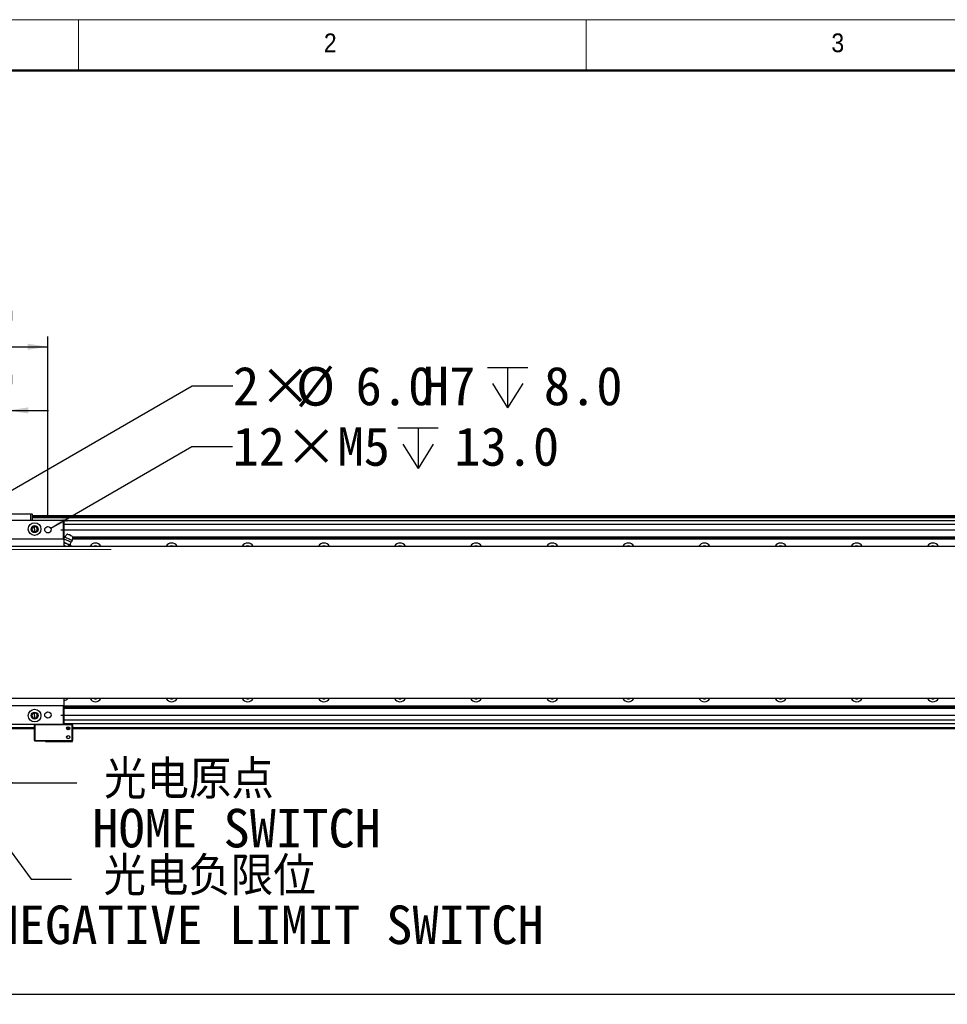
# Model space of a CAD drawing. Header units: millimetres. Extents: x 40 to 3320, y 40 to 2336.
# Tile 4 of 13: x 434 to 1165, y 1560 to 2336. Entities that reach past the tile are written whole.
import ezdxf

# ---------------------------------------------------------------- set-up
doc = ezdxf.new("R2010")
doc.units = ezdxf.units.MM
doc.header["$LTSCALE"] = 8
doc.linetypes.add('CENTERX2', pattern=[20.32, 12.7, -2.54, 2.54, -2.54])
doc.layers.add('DIMNS', color=7, linetype='Continuous')
doc.styles.add('SLDTEXTSTYLE0', font='Gothic.ttf', dxfattribs={"width": 0.913})
doc.styles.add('SLDTEXTSTYLE7', font='txt')
doc.styles.add('SLDTEXTSTYLE8', font='txt', dxfattribs={"bigfont": 'bigfont'})
doc.styles.add('SLDTEXTSTYLE9', font='txt')
doc.dimstyles.new('SLDDIMSTYLE0', dxfattribs={"dimtxt": 30.4, "dimasz": 16, "dimexe": 0, "dimexo": 0.0625, "dimgap": 7.6, "dimtad": 2, "dimdec": 1, "dimrnd": 1e-09, "dimzin": 4, "dimdsep": 46, "dimtxsty": 'SLDTEXTSTYLE7', "dimsah": 1, "dimcen": 0.09, "dimadec": 0, "dimazin": 1, "dimtfac": 1, "dimtdec": 1, "dimtmove": 0, "dimatfit": 0, "dimfxl": 0, "dimfrac": 2, "dimtolj": 1, "dimtzin": 12, "dimarcsym": 0})
doc.dimstyles.new('SLDDIMSTYLE1', dxfattribs={"dimtxt": 30.4, "dimasz": 16, "dimexe": 0, "dimexo": 0.0625, "dimgap": 7.6, "dimtad": 0, "dimtih": 1, "dimtoh": 1, "dimdec": 1, "dimrnd": 1e-09, "dimzin": 4, "dimdsep": 46, "dimtxsty": 'SLDTEXTSTYLE7', "dimsah": 1, "dimcen": 0, "dimadec": 0, "dimazin": 1, "dimtfac": 1, "dimtdec": 1, "dimtofl": 0, "dimtmove": 0, "dimatfit": 3, "dimfxl": 0, "dimfrac": 2, "dimtolj": 1, "dimtzin": 12, "dimarcsym": 0})
doc.dimstyles.new('SLDDIMSTYLE2', dxfattribs={"dimtxt": 30.4, "dimasz": 16, "dimexe": 0, "dimexo": 0.0625, "dimgap": 7.6, "dimtad": 0, "dimtih": 1, "dimtoh": 1, "dimdec": 1, "dimrnd": 1e-09, "dimzin": 12, "dimdsep": 46, "dimtxsty": 'SLDTEXTSTYLE7', "dimsah": 1, "dimcen": 0, "dimadec": 0, "dimazin": 3, "dimtfac": 1, "dimtdec": 1, "dimtofl": 0, "dimtmove": 0, "dimatfit": 3, "dimfxl": 0, "dimfrac": 2, "dimtolj": 1, "dimtzin": 12, "dimarcsym": 0})
doc.dimstyles.new('SLDDIMSTYLE3', dxfattribs={"dimtxt": 30.4, "dimasz": 16, "dimexe": 0, "dimexo": 0.0625, "dimgap": 7.6, "dimtad": 2, "dimdec": 1, "dimrnd": 1e-09, "dimzin": 4, "dimdsep": 46, "dimtxsty": 'SLDTEXTSTYLE7', "dimsah": 1, "dimcen": 0.09, "dimadec": 0, "dimazin": 1, "dimtfac": 1, "dimtdec": 1, "dimtofl": 0, "dimtmove": 0, "dimatfit": 3, "dimfxl": 0, "dimfrac": 2, "dimtolj": 1, "dimtzin": 12, "dimarcsym": 0})
doc.dimstyles.new('SLDDIMSTYLE4', dxfattribs={"dimtxt": 0.18, "dimasz": 16, "dimexe": 0, "dimexo": 0.0625, "dimgap": 0, "dimtad": 0, "dimtih": 1, "dimtoh": 1, "dimdec": 0, "dimrnd": 1e-09, "dimzin": 0, "dimdsep": 46, "dimtxsty": 'Standard', "dimsah": 1, "dimcen": 0.09, "dimadec": 0, "dimazin": 0, "dimtfac": 16, "dimtdec": 0, "dimtofl": 0, "dimtmove": 0, "dimatfit": 3, "dimfxl": 0, "dimfrac": 2, "dimtolj": 1, "dimtzin": 0, "dimarcsym": 0})

# ---------------------------------------------------------------- blocks, each defined once
blk = doc.blocks.new('_D_1')
at = {"layer": 'DIMNS'}
for p, q in [((322.32, 1944.17), (322.32, 2036.01)), ((424.32, 1944.17), (424.32, 2036.01)), ((322.32, 2028.01), (290.32, 2028.01)), ((322.32, 2028.01), (424.32, 2028.01)), ((424.32, 2028.01), (456.32, 2028.01))]:
    blk.add_line(p, q, dxfattribs=at)
for points in [[(322.32, 2028.01), (306.32, 2030.41), (306.32, 2025.61)], [(424.32, 2028.01), (440.32, 2025.61), (440.32, 2030.41)]]:
    blk.add_solid(points, dxfattribs=at)
at = {"layer": 'DIMNS', "insert": (326.63, 2067.9), "char_height": 30.4, "attachment_point": 1, "style": 'SLDTEXTSTYLE7'}
blk.add_mtext('102.0', dxfattribs=at)
blk = doc.blocks.new('_D_2')
at = {"layer": 'DIMNS'}
for p, q in [((290.82, 1944.17), (290.82, 2086.24)), ((455.82, 1944.17), (455.82, 2086.24)), ((290.82, 2078.24), (455.82, 2078.24))]:
    blk.add_line(p, q, dxfattribs=at)
for points in [[(290.82, 2078.24), (306.82, 2075.84), (306.82, 2080.64)], [(455.82, 2078.24), (439.82, 2080.64), (439.82, 2075.84)]]:
    blk.add_solid(points, dxfattribs=at)
at = {"layer": 'DIMNS', "insert": (326.63, 2118.13), "char_height": 30.4, "attachment_point": 1, "style": 'SLDTEXTSTYLE7'}
blk.add_mtext('165.0', dxfattribs=at)
blk = doc.blocks.new('_D_3')
at = {"layer": 'DIMNS'}
for p, q in [((2523.32, 1934.01), (2523.32, 1966.01)), ((465.98, 1934.01), (2531.32, 1934.01)), ((2523.32, 1788.01), (2523.32, 1934.01)), ((465.98, 1788.01), (2531.32, 1788.01)), ((2523.32, 1788.01), (2523.32, 1756.01))]:
    blk.add_line(p, q, dxfattribs=at)
for points in [[(2523.32, 1934.01), (2525.72, 1950.01), (2520.92, 1950.01)], [(2523.32, 1788.01), (2520.92, 1772.01), (2525.72, 1772.01)]]:
    blk.add_solid(points, dxfattribs=at)
at = {"layer": 'DIMNS', "insert": (2483.44, 1836.79), "char_height": 30.4, "attachment_point": 1, "rotation": 90, "style": 'SLDTEXTSTYLE7'}
blk.add_mtext('146.0', dxfattribs=at)
blk = doc.blocks.new('SW_SYMBOL_HOLE_DEPTH')
at = {"layer": 'DIMNS', "color": 0}
for p, q in [((0, 7000), (6400, 7000)), ((3200, 7000), (3200, 600)), ((800, 4440), (3200, 600)), ((5600, 4440), (3200, 600))]:
    blk.add_line(p, q, dxfattribs=at)
blk = doc.blocks.new('_D_4')
at = {"layer": 'DIMNS'}
for p, q in [((375.92, 1935.51), (569.63, 2047.35)), ((569.63, 2047.35), (601.63, 2047.35))]:
    blk.add_line(p, q, dxfattribs=at)
blk.add_solid([(375.92, 1935.51), (390.98, 1941.43), (388.58, 1945.59)], dxfattribs=at)
at = {"layer": 'DIMNS', "xscale": 0.004985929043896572, "yscale": 0.004985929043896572, "zscale": 0.004985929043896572}
blk.add_blockref('SW_SYMBOL_HOLE_DEPTH', (802.21, 2027.1), dxfattribs=at)
at = {"layer": 'DIMNS', "char_height": 30.4, "attachment_point": 1, "style": 'SLDTEXTSTYLE7'}
for s, insert in [('2×', (601.63, 2062.54)), ('%%c', (651.37, 2062.24)), ('6.0', (698.34, 2062.54)), ('H7', (751.29, 2062.54)), ('8.0', (846.71, 2062.54))]:
    blk.add_mtext(s, dxfattribs=dict(at, insert=insert))
blk = doc.blocks.new('_D_10')
at = {"layer": 'DIMNS'}
for p, q in [((373.32, 1719.85), (373.32, 1560)), ((2293.32, 1719.85), (2293.32, 1560)), ((373.32, 1568), (2293.32, 1568))]:
    blk.add_line(p, q, dxfattribs=at)
for points in [[(373.32, 1568), (389.32, 1565.6), (389.32, 1570.4)], [(2293.32, 1568), (2277.32, 1570.4), (2277.32, 1565.6)]]:
    blk.add_solid(points, dxfattribs=at)
at = {"layer": 'DIMNS', "insert": (1272.25, 1607.89), "char_height": 30.4, "attachment_point": 1, "style": 'SLDTEXTSTYLE7'}
blk.add_mtext('1920.0', dxfattribs=at)
blk = doc.blocks.new('_D_11')
at = {"layer": 'DIMNS'}
for p, q in [((457.99, 1935.26), (569.32, 1999.54)), ((569.32, 1999.54), (601.32, 1999.54))]:
    blk.add_line(p, q, dxfattribs=at)
blk.add_solid([(457.99, 1935.26), (473.04, 1941.18), (470.64, 1945.34)], dxfattribs=at)
at = {"layer": 'DIMNS', "xscale": 0.004985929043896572, "yscale": 0.004985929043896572, "zscale": 0.004985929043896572}
blk.add_blockref('SW_SYMBOL_HOLE_DEPTH', (731.58, 1979.41), dxfattribs=at)
at = {"layer": 'DIMNS', "char_height": 30.4, "attachment_point": 1, "style": 'SLDTEXTSTYLE7'}
for s, insert in [('12×M5', (601.32, 2014.85)), ('13.0', (776.07, 2014.85))]:
    blk.add_mtext(s, dxfattribs=dict(at, insert=insert))
blk = doc.blocks.new('SW_NOTE_5')
at = {"layer": 'DIMNS', "color": 0, "char_height": 30.4, "attachment_point": 2}
for s, insert, style in [('光电负限位', (108.8, 17.62), 'SLDTEXTSTYLE8'), ('NEGATIVE LIMIT SWITCH', (154.95, -20.78), 'SLDTEXTSTYLE9')]:
    blk.add_mtext(s, dxfattribs=dict(at, insert=insert, style=style))
blk = doc.blocks.new('SW_NOTE_6')
at = {"layer": 'DIMNS', "color": 0, "char_height": 30.4, "attachment_point": 2}
for s, insert, style in [('光电原点', (88.22, 17.83), 'SLDTEXTSTYLE8'), ('HOME SWITCH', (125.81, -20.57), 'SLDTEXTSTYLE9')]:
    blk.add_mtext(s, dxfattribs=dict(at, insert=insert, style=style))

msp = doc.modelspace()

# ---------------------------------------------------------------- linework, layer by layer
at = {"color": 7, "linetype": 'Continuous', "lineweight": 18}
for p, q in [((3320, 2336), (40, 2336)), ((480, 2296), (480, 2336)), ((880, 2336), (880, 2296)), ((80, 2296), (3280, 2296))]:
    msp.add_line(p, q, dxfattribs=at)
at = {"color": 7, "linetype": 'Continuous', "lineweight": 50}
msp.add_line((3280, 2296), (80, 2296), dxfattribs=at)
at = {"color": 7, "linetype": 'Continuous', "lineweight": 25}
for p, q in [((278.62, 1941.51), (468.02, 1941.51)), ((468.02, 1941.21), (278.62, 1941.21)), ((442.32, 1946.21), (416.32, 1946.21)), ((416.45, 1946.51), (442.2, 1946.51)), ((442.2, 1946.51), (443.02, 1946.51)), ((442.32, 1946.21), (442.2, 1946.51)), ((443.32, 1946.21), (442.32, 1946.21)), ((442.32, 1941.51), (442.32, 1946.21)), ((443.02, 1946.51), (443.32, 1946.21)), ((443.32, 1946.21), (443.32, 1941.51)), ((2223.32, 1945.01), (443.32, 1945.01)), ((443.32, 1944.81), (2223.32, 1944.81)), ((443.32, 1944.61), (2223.32, 1944.61)), ((2223.32, 1944.51), (443.32, 1944.51)), ((2223.32, 1943.51), (443.32, 1943.51)), ((468.02, 1941.21), (468.02, 1941.51)), ((468.02, 1941.51), (468.32, 1941.21)), ((468.02, 1926.81), (468.02, 1941.21)), ((468.02, 1941.21), (468.32, 1941.21)), ((468.32, 1941.21), (468.32, 1926.81)), ((2198.32, 1941.02), (468.32, 1941.02)), ((445.32, 1936.58), (445.32, 1937.01)), ((445.32, 1934.51), (445.32, 1936.58)), ((445.32, 1934.51), (445.32, 1932.44)), ((445.32, 1932.44), (445.32, 1932.01)), ((278.62, 1926.81), (468.02, 1926.81)), ((468.02, 1926.51), (278.62, 1926.51)), ((468.02, 1926.81), (468.32, 1926.81)), ((468.02, 1926.51), (468.32, 1926.81)), ((468.02, 1926.51), (468.02, 1926.81)), ((468.32, 1928.51), (469.25, 1928.51)), ((468.32, 1928.2), (469, 1928.2)), ((468.32, 1927.12), (468.62, 1927.12)), ((468.32, 1926.81), (468.32, 1921.01)), ((468.32, 1926.81), (468.61, 1926.81)), ((468.32, 1926.01), (468.6, 1926.61)), ((471, 1930.59), (468.91, 1928.1)), ((475.32, 1928.75), (474.98, 1925.53)), ((475.12, 1926.81), (2198.32, 1926.81)), ((475.15, 1927.12), (2198.32, 1927.12)), ((475.27, 1928.2), (2198.32, 1928.2)), ((475.3, 1928.51), (2198.32, 1928.51)), ((256.32, 1921.01), (2410.32, 1921.01)), ((468.47, 1923.79), (468.32, 1923.45)), ((468.32, 1921.84), (469.57, 1921.2)), ((468.47, 1923.79), (470.39, 1923.13)), ((469.57, 1921.2), (470.12, 1921.01)), ((470.39, 1923.13), (472.19, 1922.21)), ((472.19, 1922.21), (471.68, 1921.01)), ((473.18, 1921.95), (472.19, 1922.21)), ((474.05, 1921.42), (473.18, 1921.95)), ((474.05, 1921.42), (473.61, 1921.77)), ((474.05, 1921.42), (473.87, 1921.01)), ((2410.32, 1801.01), (256.32, 1801.01)), ((468.32, 1801.01), (468.32, 1795.21)), ((278.62, 1795.51), (468.02, 1795.51)), ((468.02, 1795.21), (278.62, 1795.21)), ((468.02, 1795.51), (468.02, 1795.21)), ((468.32, 1795.21), (468.02, 1795.51)), ((468.32, 1795.21), (468.02, 1795.21)), ((468.02, 1780.81), (468.02, 1795.21)), ((468.32, 1799.51), (468.44, 1799.51)), ((468.32, 1795.21), (468.32, 1780.81)), ((468.32, 1795.21), (2191.53, 1795.21)), ((468.32, 1794.9), (2191.49, 1794.9)), ((468.32, 1793.82), (2191.38, 1793.82)), ((468.32, 1793.51), (2191.35, 1793.51)), ((445.32, 1789.58), (445.32, 1790.01)), ((445.32, 1787.51), (445.32, 1789.58)), ((445.32, 1787.51), (445.32, 1785.44)), ((445.32, 1785.44), (445.32, 1785.01)), ((278.62, 1780.81), (468.02, 1780.81)), ((468.02, 1780.51), (278.62, 1780.51)), ((445.62, 1780.51), (445.32, 1780.21)), ((445.62, 1780.21), (445.32, 1780.21)), ((445.32, 1767.81), (445.32, 1780.21)), ((445.62, 1780.21), (445.75, 1780.51)), ((445.62, 1780.21), (445.62, 1767.81)), ((475.02, 1780.21), (445.62, 1780.21)), ((468.32, 1780.81), (468.02, 1780.81)), ((468.02, 1780.81), (468.02, 1780.51)), ((468.32, 1780.81), (468.02, 1780.51)), ((468.02, 1780.51), (474.9, 1780.51)), ((2198.32, 1781.01), (468.32, 1781.01)), ((468.32, 1780.81), (475.32, 1780.81)), ((475.02, 1780.21), (474.9, 1780.51)), ((474.9, 1780.51), (475.02, 1780.51)), ((475.32, 1780.21), (475.02, 1780.51)), ((475.32, 1780.21), (475.02, 1780.21)), ((475.02, 1767.81), (475.02, 1780.21)), ((475.32, 1780.21), (475.32, 1780.81)), ((475.32, 1780.21), (475.32, 1767.81)), ((445.32, 1777.01), (383.32, 1777.01)), ((472.97, 1777.01), (470.68, 1777.01)), ((2196.32, 1777.01), (475.32, 1777.01)), ((445.32, 1767.81), (445.62, 1767.81)), ((445.62, 1767.51), (445.32, 1767.81)), ((445.62, 1767.81), (475.02, 1767.81)), ((445.62, 1767.81), (445.75, 1767.51)), ((445.75, 1767.51), (445.62, 1767.51)), ((474.9, 1767.51), (445.75, 1767.51)), ((453.82, 1767.21), (453.82, 1767.51)), ((453.82, 1767.21), (475.32, 1767.21)), ((475.02, 1767.81), (474.9, 1767.51)), ((475.02, 1767.51), (474.9, 1767.51)), ((475.02, 1767.81), (475.32, 1767.81)), ((475.32, 1767.81), (475.02, 1767.51)), ((475.32, 1767.21), (475.32, 1767.81))]:
    msp.add_line(p, q, dxfattribs=at)
at = {"color": 8, "linetype": 'Continuous', "lineweight": 25}
for p, q in [((2198.32, 1938.02), (468.32, 1938.02)), ((445.32, 1778.01), (383.32, 1778.01)), ((2198.32, 1784.01), (468.32, 1784.01)), ((472.97, 1778.01), (470.68, 1778.01)), ((2196.32, 1778.01), (475.32, 1778.01))]:
    msp.add_line(p, q, dxfattribs=at)
at = {"color": 7, "linetype": 'Continuous', "lineweight": 25, "flags": 128}
for points in [[(474.12, 1924.26), (473.96, 1924.33), (473.48, 1924.54), (472.74, 1924.85), (471.84, 1925.23), (470.88, 1925.64), (469.98, 1926.02), (469.25, 1926.33), (468.77, 1926.54), (468.6, 1926.61)], [(474.98, 1925.53), (474.8, 1925.61), (474.27, 1925.83), (473.47, 1926.17), (472.48, 1926.59), (471.42, 1927.04), (470.43, 1927.46), (469.62, 1927.8), (469.1, 1928.03), (468.91, 1928.1)], [(475.32, 1928.75), (475.16, 1928.82), (474.69, 1929.02), (473.99, 1929.32), (473.16, 1929.67), (472.33, 1930.02), (471.63, 1930.32), (471.16, 1930.52), (471, 1930.59)], [(470.39, 1923.13), (469.97, 1923.31), (469.55, 1923.49), (469.15, 1923.66), (468.77, 1923.82), (468.42, 1923.97), (468.32, 1924.01)], [(469.57, 1921.2), (469.14, 1921.38), (468.73, 1921.56), (468.33, 1921.72), (468.32, 1921.73)], [(470.01, 1921.01), (469.99, 1921.02), (469.57, 1921.2)], [(473.18, 1921.95), (472.94, 1922.05), (472.66, 1922.17), (472.35, 1922.3), (472, 1922.45), (471.62, 1922.61), (471.22, 1922.78), (470.81, 1922.96), (470.39, 1923.13)], [(473.61, 1921.77), (473.6, 1921.77), (473.58, 1921.78), (473.55, 1921.79), (473.5, 1921.81), (473.44, 1921.84), (473.36, 1921.87), (473.28, 1921.91), (473.18, 1921.95)], [(493.32, 1921.26), (492.33, 1921.07), (492.18, 1921.01)], [(494.47, 1921.01), (494.32, 1921.07), (493.32, 1921.26)], [(553.32, 1921.26), (552.33, 1921.07), (552.18, 1921.01)], [(554.47, 1921.01), (554.32, 1921.07), (553.32, 1921.26)], [(613.32, 1921.26), (612.33, 1921.07), (612.18, 1921.01)], [(614.47, 1921.01), (614.32, 1921.07), (613.32, 1921.26)], [(673.32, 1921.26), (672.33, 1921.07), (672.18, 1921.01)], [(674.47, 1921.01), (674.32, 1921.07), (673.32, 1921.26)], [(733.32, 1921.26), (732.33, 1921.07), (732.18, 1921.01)], [(734.47, 1921.01), (734.32, 1921.07), (733.32, 1921.26)], [(793.32, 1921.26), (792.33, 1921.07), (792.18, 1921.01)], [(794.47, 1921.01), (794.32, 1921.07), (793.32, 1921.26)], [(853.32, 1921.26), (852.33, 1921.07), (852.18, 1921.01)], [(854.47, 1921.01), (854.32, 1921.07), (853.32, 1921.26)], [(913.32, 1921.26), (912.33, 1921.07), (912.18, 1921.01)], [(914.47, 1921.01), (914.32, 1921.07), (913.32, 1921.26)], [(973.32, 1921.26), (972.33, 1921.07), (972.18, 1921.01)], [(974.47, 1921.01), (974.32, 1921.07), (973.32, 1921.26)], [(1033.32, 1921.26), (1032.33, 1921.07), (1032.18, 1921.01)], [(1034.47, 1921.01), (1034.32, 1921.07), (1033.32, 1921.26)], [(1093.32, 1921.26), (1092.33, 1921.07), (1092.18, 1921.01)], [(1094.47, 1921.01), (1094.32, 1921.07), (1093.32, 1921.26)], [(1153.32, 1921.26), (1152.33, 1921.07), (1152.18, 1921.01)], [(1154.47, 1921.01), (1154.32, 1921.07), (1153.32, 1921.26)]]:
    msp.add_lwpolyline(points, dxfattribs=at)
at = {"color": 7, "linetype": 'Continuous', "lineweight": 25}
for centre, radius in [((445.32, 1934.51), 5), ((445.32, 1934.51), 2.75), ((455.82, 1934.01), 2.5), ((445.32, 1787.51), 5), ((445.32, 1787.51), 2.75), ((455.82, 1788.01), 2.5), ((471.82, 1777.51), 1.25), ((471.82, 1770.51), 1.25)]:
    msp.add_circle(centre, radius, dxfattribs=at)
for centre, radius, start, end in [((445.32, 1934.51), 2.5, 90, 270), ((445.32, 1934.51), 2.07, 90, 270), ((445.32, 1934.51), 2.5, 270, 90), ((445.32, 1934.51), 2.07, 270, 90), ((493.32, 1918.51), 5, 90, 149.99999), ((493.32, 1918.51), 5, 30.00001, 90), ((553.32, 1918.51), 5, 90, 149.99999), ((553.32, 1918.51), 5, 30.00001, 90), ((613.32, 1918.51), 5, 90, 149.99999), ((613.32, 1918.51), 5, 30.00001, 90), ((673.32, 1918.51), 5, 90, 149.99999), ((673.32, 1918.51), 5, 30.00001, 90), ((733.32, 1918.51), 5, 90, 149.99999), ((733.32, 1918.51), 5, 30.00001, 90), ((793.32, 1918.51), 5, 90, 149.99999), ((793.32, 1918.51), 5, 30.00001, 90), ((853.32, 1918.51), 5, 90, 149.99999), ((853.32, 1918.51), 5, 30.00001, 90), ((913.32, 1918.51), 5, 90, 149.99999), ((913.32, 1918.51), 5, 30.00001, 90), ((973.32, 1918.51), 5, 90, 149.99999), ((973.32, 1918.51), 5, 30.00001, 90), ((1033.32, 1918.51), 5, 90, 149.99999), ((1033.32, 1918.51), 5, 30.00001, 90), ((1093.32, 1918.51), 5, 90, 149.99999), ((1093.32, 1918.51), 5, 30.00001, 90), ((1153.32, 1918.51), 5, 90, 149.99999), ((1153.32, 1918.51), 5, 30.00001, 90), ((468.42, 1803.51), 4, 270.02597, 321.3178), ((493.32, 1803.51), 5, 210.00001, 329.99999), ((493.32, 1803.51), 2.75, 245.38006, 294.61994), ((553.32, 1803.51), 5, 210.00001, 329.99999), ((553.32, 1803.51), 2.75, 245.38006, 294.61994), ((613.32, 1803.51), 5, 210.00001, 329.99999), ((613.32, 1803.51), 2.75, 245.38006, 294.61994), ((673.32, 1803.51), 5, 210.00001, 329.99999), ((673.32, 1803.51), 2.75, 245.38006, 294.61994), ((733.32, 1803.51), 5, 210.00001, 329.99999), ((733.32, 1803.51), 2.75, 245.38006, 294.61994), ((793.32, 1803.51), 5, 210.00001, 329.99999), ((793.32, 1803.51), 2.75, 245.38006, 294.61994), ((853.32, 1803.51), 5, 210.00001, 329.99999), ((853.32, 1803.51), 2.75, 245.38006, 294.61994), ((913.32, 1803.51), 5, 210.00001, 329.99999), ((913.32, 1803.51), 2.75, 245.38006, 294.61994), ((973.32, 1803.51), 5, 210.00001, 329.99999), ((973.32, 1803.51), 2.75, 245.38006, 294.61994), ((1033.32, 1803.51), 5, 210.00001, 329.99999), ((1033.32, 1803.51), 2.75, 245.38006, 294.61994), ((1093.32, 1803.51), 5, 210.00001, 329.99999), ((1093.32, 1803.51), 2.75, 245.38006, 294.61994), ((1153.32, 1803.51), 5, 210.00001, 329.99999), ((1153.32, 1803.51), 2.75, 245.38006, 294.61994), ((445.32, 1787.51), 2.5, 90, 270), ((445.32, 1787.51), 2.07, 90, 270), ((445.32, 1787.51), 2.5, 270, 90), ((445.32, 1787.51), 2.07, 270, 90)]:
    msp.add_arc(centre, radius, start, end, dxfattribs=at)
for points, knots in [([(468.6, 1926.61), (468.59, 1926.87), (468.58, 1927.39), (468.8, 1927.87), (468.91, 1928.1)], [0, 0, 0, 0, 0.499994, 1, 1, 1, 1]), ([(473.26, 1929.9), (473.12, 1929.95), (472.84, 1930.04), (472.54, 1930.01), (472.4, 1929.99)], [0, 0, 0, 0, 0.500007, 1, 1, 1, 1]), ([(473.26, 1929.9), (473.39, 1929.83), (473.65, 1929.7), (473.83, 1929.46), (473.92, 1929.35)], [0, 0, 0, 0, 0.500003, 1, 1, 1, 1]), ([(474.12, 1924.26), (474.32, 1924.44), (474.71, 1924.79), (474.89, 1925.28), (474.98, 1925.53)], [0, 0, 0, 0, 0.50001, 1, 1, 1, 1]), ([(473.61, 1921.77), (473.59, 1922.2), (473.56, 1923.08), (473.93, 1923.87), (474.12, 1924.26)], [0, 0, 0, 0, 0.4999997, 1, 1, 1, 1])]:
    msp.add_open_spline(points, degree=3, knots=knots, dxfattribs=at)
at = {"layer": 'DIMNS', "linetype": 'CENTERX2', "lineweight": 18}
msp.add_line((404.02, 1918.51), (519.36, 1918.51), dxfattribs=at)

# ---------------------------------------------------------------- block references
at = {"layer": 'DIMNS'}
for name, p in [('SW_NOTE_6', (478.74, 1734.62)), ('SW_NOTE_5', (474.46, 1658.65))]:
    msp.add_blockref(name, p, dxfattribs=at)

# ---------------------------------------------------------------- texts
at = {"color": 7, "linetype": 'Continuous', "lineweight": 0, "char_height": 14.82, "attachment_point": 1, "style": 'SLDTEXTSTYLE0'}
for s, insert in [('2', (673.33, 2325.17)), ('3', (1073.33, 2325.17))]:
    msp.add_mtext(s, dxfattribs=dict(at, insert=insert))

# ---------------------------------------------------------------- dimensions: what is measured, and where the dimension line sits
at = {"layer": 'DIMNS'}
for base, p1, p2, dimstyle, picture, middle in [((455.82, 2078.24), (290.82, 1934.01), (455.82, 1934.01), 'SLDDIMSTYLE0', '_D_2', (375.06, 2078.24)), ((424.32, 2028.01), (322.32, 1934.01), (424.32, 1934.01), 'SLDDIMSTYLE0', '_D_1', (375.06, 2028.01)), ((2293.32, 1568), (373.32, 1730.01), (2293.32, 1730.01), 'SLDDIMSTYLE3', '_D_10', (1331.65, 1568))]:
    dim = msp.add_linear_dim(base=base, p1=p1, p2=p2, dimstyle=dimstyle, dxfattribs=at)
    dim.commit()
    dim.dimension.update_dxf_attribs({"geometry": picture, "text_midpoint": middle, "dimtype": 160})
dim = msp.add_diameter_dim_2p(p1=(370.72, 1932.51), p2=(375.92, 1935.51), text='2×<>H7{\\fGDT;x}8.0', dimstyle='SLDDIMSTYLE1', dxfattribs=at)
dim.commit()
dim.dimension.update_dxf_attribs({"geometry": '_D_4', "text_midpoint": (750.64, 2047.35), "dimtype": 163})
dim = msp.add_diameter_dim_2p(p1=(453.66, 1932.76), p2=(457.99, 1935.26), text='12×M5{\\fGDT;x}13.0', dimstyle='SLDDIMSTYLE2', override={"dimpost": '<>'}, dxfattribs=at)
dim.commit()
dim.dimension.update_dxf_attribs({"geometry": '_D_11', "text_midpoint": (726.15, 1999.54), "dimtype": 163})
dim = msp.add_linear_dim(base=(2523.32, 1934.01), p1=(455.82, 1788.01), p2=(455.82, 1934.01), angle=90, dimstyle='SLDDIMSTYLE0', dxfattribs=at)
dim.commit()
dim.dimension.update_dxf_attribs({"geometry": '_D_3', "text_midpoint": (2523.32, 1885.22), "dimtype": 160})

# ---------------------------------------------------------------- leaders
for points in [[(363.32, 1765.83), (442.71, 1658.65), (474.46, 1658.65)], [(386.82, 1763.01), (427.94, 1734.62), (478.74, 1734.62)]]:
    msp.add_leader(points, dimstyle='SLDDIMSTYLE4', dxfattribs=at)

doc.saveas('drawing.dxf')
